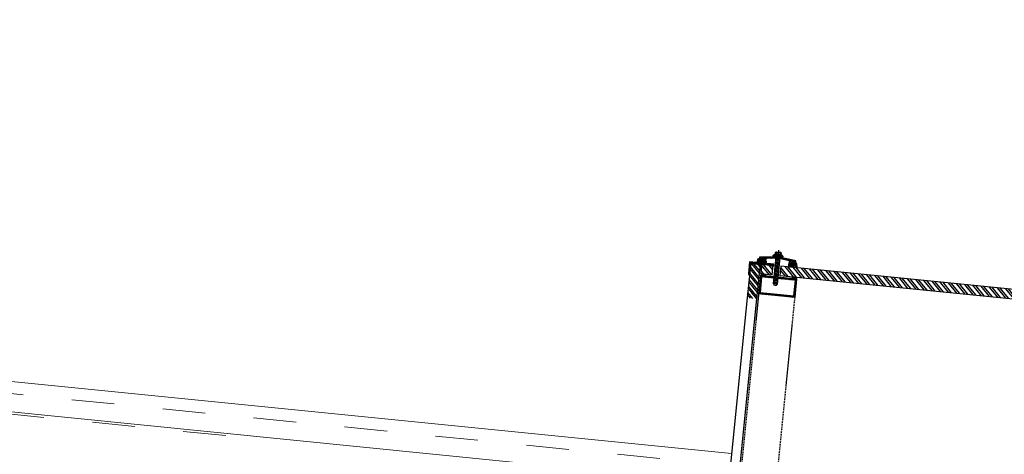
# Model space of a CAD drawing. Header units: millimetres. Extents: x 22865 to 60762, y -18816 to 15611.
# Tile 91 of 256: x 25012 to 25174, y 8865 to 8936. Entities that reach past the tile are written whole.
import ezdxf

# ---------------------------------------------------------------- set-up
doc = ezdxf.new("R2010")
doc.units = ezdxf.units.MM
for name, pattern in [('ACAD_ISO10W100', [18, 12, -3, 0, -3]), ('DASHED', [15, 7, -8]), ('DASHED2', [0.375, 0.25, -0.125])]:
    doc.linetypes.add(name, pattern=pattern)
doc.layers.add('18lp', color=1, linetype='DASHED2')
doc.layers.add('Hatch', color=8, linetype='Continuous')
doc.layers.add('CIENKA', color=1, linetype='Continuous', lineweight=13)
doc.layers.add('projekt', color=6, linetype='Continuous', lineweight=9)
doc.styles.add('1-100', font='simplex.shx', dxfattribs={"width": 0.8, "height": 15})
doc.dimstyles.new('1-100', dxfattribs={"dimscale": 0.5, "dimtxt": 100, "dimasz": 1, "dimexe": 0.18, "dimexo": 0.0625, "dimgap": 5, "dimtad": 1, "dimdec": 1, "dimzin": 0, "dimdsep": 46, "dimtxsty": '1-100', "dimblk1": 'K', "dimblk2": 'K', "dimsah": 1, "dimcen": 0.09, "dimse1": 1, "dimse2": 1, "dimadec": 0, "dimazin": 0, "dimtfac": 1, "dimtdec": 1, "dimtofl": 0, "dimtmove": 0, "dimatfit": 3, "dimldrblk": 'K', "dimfxl": 0, "dimtolj": 1, "dimtzin": 0, "dimarcsym": 0})
pattern_1 = [(129.289407, (21018.9478, 5265.3213), (-0.73719433, -0.603159), []), (129.289407, (21018.9924, 5265.768), (-0.73719433, -0.603159), [])]

# ---------------------------------------------------------------- blocks, each defined once
blk = doc.blocks.new('ŚRUBASAMOGWINT63')
for p, q in [((-8, 2.5), (8, 2.5)), ((-8, 2.5), (-8, 1.5)), ((-8, 1.5), (8, 1.5)), ((7.2, 1.5), (-7.2, 1.5)), ((-7.2, 1.5), (-7.1, 0)), ((-7.1, 0), (7.1, 0)), ((-3, 0), (-3, -44.7)), ((3, -44.1), (3, 0)), ((7.1, 0), (7.2, 1.5)), ((8, 1.5), (8, 2.5)), ((-3.7, -1.6), (3.7, -0.8)), ((-3.7, -3.4), (3.7, -2.6)), ((-3.7, -5.2), (3.7, -4.4)), ((-3.7, -7), (3.7, -6.2)), ((-3.7, -8.8), (3.7, -8)), ((-3.7, -10.6), (3.7, -9.8)), ((-3.7, -12.4), (3.7, -11.6)), ((-3.7, -14.2), (3.7, -13.4)), ((-3.7, -16), (3.7, -15.2)), ((-3.7, -17.8), (3.7, -17)), ((-3.7, -17.8), (3.7, -17)), ((-3.7, -19.6), (3.7, -18.8)), ((-3.7, -19.6), (3.7, -18.8)), ((-3.7, -21.4), (3.7, -20.6)), ((-3.7, -21.4), (3.7, -20.6)), ((-3.7, -23.2), (3.7, -22.4)), ((-3.7, -23.2), (3.7, -22.4)), ((-3.7, -25), (3.7, -24.2)), ((-3.7, -25), (3.7, -24.2)), ((-3.7, -26.8), (3.7, -26)), ((-3.7, -26.8), (3.7, -26)), ((-3.7, -28.6), (3.7, -27.8)), ((-3.7, -28.6), (3.7, -27.8)), ((-3.7, -30.4), (3.7, -29.6)), ((-3.7, -30.4), (3.7, -29.6)), ((-3.7, -32.2), (3.7, -31.4)), ((-3.7, -32.2), (3.7, -31.4)), ((-3.7, -34), (3.7, -33.2)), ((-3.7, -35.8), (3.7, -35)), ((-3.7, -37.6), (3.7, -36.8)), ((-3.7, -39.4), (3.7, -38.6)), ((-3.7, -41.2), (3.7, -40.4)), ((-3.7, -43), (3.7, -42.2)), ((-3.7, -44.8), (3.7, -44)), ((-3, -44.7), (-2, -46.5)), ((-2, -46.5), (2, -46.5)), ((3, -44.1), (2, -46.5))]:
    blk.add_line(p, q)
at = {"linetype": 'ACAD_ISO10W100'}
for p, q in [((-4.5, 7.5), (-4.5, 4.5)), ((-4.5, 4.5), (4.5, 4.5)), ((3.5, 8.5), (-3.5, 8.5)), ((-2.5, 7.5), (-2.5, 4.5)), ((0, 11.3), (0, -47)), ((2.5, 4.5), (2.5, 7.5)), ((4.5, 4.5), (4.5, 7.5))]:
    blk.add_line(p, q, dxfattribs=at)
blk.add_lwpolyline([(-6, 3.5), (6, 3.5), (6, 4.5), (-6, 4.5)], close=True)
blk.add_lwpolyline([(3, 3.4), (3, 3.5), (-3, 3.5), (-3, 3.4)])
for centre, radius, start, end in [((0, -29), 32.5, 75.75, 104.25), ((-3.5, 7.5), 1, 1.7244, 178.2756), ((0, 4.8), 3.71, 47.5736, 132.4264), ((3.5, 7.5), 1, 1.7244, 178.2756)]:
    blk.add_arc(centre, radius, start, end)
blk = doc.blocks.new('K')
for p, q in [((0, -19.11), (0, 19.11)), ((-19.11, 0), (19.11, 0))]:
    blk.add_line(p, q)
blk.add_circle((0, 0), 2.02)
blk = doc.blocks.new('*D2030')
at = {"layer": 'projekt', "color": 0, "lineweight": -2, "ltscale": 0.2}
blk.add_line((27131.17, 11439.67), (23567.17, 11439.67), dxfattribs=at)
at = {"layer": 'projekt', "color": 0, "linetype": 'ByBlock', "lineweight": -2, "xscale": 0.5, "yscale": 0.5, "zscale": 0.5, "rotation": 180}
blk.add_blockref('K', (23566.67, 11439.67), dxfattribs=at)
at = {"layer": 'projekt', "color": 0, "linetype": 'ByBlock', "lineweight": -2, "xscale": 0.5, "yscale": 0.5, "zscale": 0.5}
blk.add_blockref('K', (27131.67, 11439.67), dxfattribs=at)
at = {"layer": 'projekt', "color": 0, "ltscale": 0.2, "insert": (25349.17, 11449.67), "char_height": 15, "attachment_point": 5, "style": '1-100'}
blk.add_mtext('\\A1;3565.0', dxfattribs=at)

msp = doc.modelspace()

# ---------------------------------------------------------------- hatches: boundary and pattern name
at = {"layer": 'Hatch'}
h = msp.add_hatch(color=256, dxfattribs=at)
h.paths.add_polyline_path([(25134.02, 8896.57, -1), (25134.08, 8896.57), (25134.05, 8896.3, -1), (25133.99, 8896.3)], flags=16)
h.paths.add_polyline_path([(25133.3, 8896.62), (25133.32, 8896.62, -0.321406), (25133.37, 8896.58), (25133.41, 8896.38, 0.321406), (25133.46, 8896.34), (25133.47, 8896.34, 0.264673), (25133.51, 8896.31), (25133.86, 8896.27), (25133.86, 8896.3, 0.380796), (25133.91, 8896.34), (25133.93, 8896.47), (25133.82, 8896.48), (25133.87, 8896.56, -0.198912), (25133.89, 8896.59), (25134.03, 8896.7, -0.414214), (25134.1, 8896.7), (25134.21, 8896.56, -0.198912), (25134.22, 8896.52), (25134.25, 8896.43), (25134.15, 8896.45), (25134.13, 8896.32, 0.331936), (25134.16, 8896.27), (25134.16, 8896.24), (25134.51, 8896.21, 0.264673), (25134.55, 8896.23), (25134.57, 8896.23, -0.414214), (25134.61, 8896.17), (25134.6, 8896.04, -0.198912), (25134.58, 8896.01), (25134.43, 8895.89, -0.048615), (25134.41, 8895.87), (25134.3, 8895.88), (25134.39, 8895.96, 0.668179), (25134.36, 8896.05), (25134.12, 8896.07, 0.198912), (25134.08, 8896.06), (25133.93, 8895.94, -0.081015), (25133.92, 8895.92), (25133.8, 8895.93), (25133.89, 8896.01, 0.668179), (25133.87, 8896.1), (25133.42, 8896.14, 0.198912), (25133.39, 8896.13), (25133.11, 8895.98)])
h.paths.add_polyline_path([(25133.8, 8895.93), (25133.92, 8895.92, -0.222462), (25133.87, 8895.9), (25133.77, 8895.91)])
h.paths.add_polyline_path([(25134.3, 8895.88), (25134.41, 8895.87, -0.096078), (25134.36, 8895.85), (25134.27, 8895.86)])
h.paths.add_polyline_path([(25133.47, 8896.34), (25133.86, 8896.3, 0.028865), (25133.86, 8896.3), (25133.86, 8896.27), (25133.51, 8896.31, -0.264673)], flags=16)
h.paths.add_polyline_path([(25134.16, 8896.27, 0.072333), (25134.18, 8896.27), (25134.55, 8896.23, -0.264673), (25134.51, 8896.21), (25134.16, 8896.24)], flags=16)
h = msp.add_hatch(dxfattribs=at)
h.set_pattern_fill('ANSI31', color=256, scale=1.2, angle=354.2894, style=0)
h.set_pattern_definition([(39.289407, (28535.8933, 6923.93739), (-0.0949856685, 0.116093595), [])])
h.paths.add_polyline_path([(25138.35, 8896.32, -0.375902), (25138.38, 8896.26), (25138.33, 8895.71, 0.134766), (25138.33, 8895.69), (25138.71, 8895.65, 0.072333), (25138.72, 8895.65), (25138.74, 8895.82), (25138.59, 8895.84, -0.414214), (25138.55, 8895.89), (25138.58, 8896.2, -0.453592), (25138.64, 8896.25), (25139.23, 8896.11, -0.375902), (25139.27, 8896.05), (25139.24, 8895.82, -0.414214), (25139.19, 8895.78), (25139.04, 8895.79), (25139.02, 8895.62, 0.028865), (25139.03, 8895.62), (25139.41, 8895.58, 0.134766), (25139.42, 8895.61), (25139.48, 8896.21, 0.375902), (25139.45, 8896.26), (25137.28, 8896.77), (25136.83, 8896.82), (25136.81, 8896.62), (25137.23, 8896.58)])
h.paths.add_polyline_path([(25133.56, 8896.85, 0.375902), (25133.51, 8896.81), (25133.47, 8896.34), (25133.86, 8896.3, 0.028865), (25133.86, 8896.3), (25133.87, 8896.31), (25133.72, 8896.33, -0.414214), (25133.67, 8896.38), (25133.7, 8896.61, -0.375902), (25133.74, 8896.66), (25133.98, 8896.66), (25134.03, 8896.7, -0.414214), (25134.1, 8896.7), (25134.12, 8896.67), (25134.35, 8896.68, -0.453592), (25134.4, 8896.62), (25134.37, 8896.31, -0.414214), (25134.31, 8896.27), (25134.16, 8896.28), (25134.16, 8896.27, 0.072333), (25134.18, 8896.27), (25134.56, 8896.23), (25134.6, 8896.64, -0.375902), (25134.65, 8896.69), (25135.79, 8896.72), (25136.21, 8896.68), (25136.23, 8896.88), (25135.79, 8896.92)])
h = msp.add_hatch(color=256, dxfattribs=at)
h.paths.add_polyline_path([(25137.27, 8896.93), (25136.55, 8897), (25136.53, 8896.85), (25137.24, 8896.78)])
h.paths.add_polyline_path([(25136.55, 8897), (25135.83, 8897.07), (25135.82, 8896.92), (25136.23, 8896.88), (25136.53, 8896.85)])
h = msp.add_hatch(dxfattribs=at)
h.set_pattern_fill('ANSI31', color=256, angle=84.2894, style=0)
h.set_pattern_definition([(129.289407, (28303.6147, 7138.51409), (-0.0967446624, -0.0791547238), [])])
h.paths.add_polyline_path([(25135.87, 8895.71), (25131.89, 8896.1), (25131.69, 8894.11), (25131.89, 8894.09), (25132.07, 8895.88), (25135.85, 8895.51)])
h = msp.add_hatch(dxfattribs=at)
h.set_pattern_fill('ANSI32', color=256, scale=0.1, angle=84.2894, style=0)
h.set_pattern_definition(pattern_1)
h.paths.add_polyline_path([(25135.76, 8895.52), (25133.87, 8895.7), (25133.71, 8894.15), (25135.6, 8893.96)])
h = msp.add_hatch(dxfattribs=at)
h.set_pattern_fill('ANSI32', color=256, scale=0.1, angle=84.2894, style=0)
h.set_pattern_definition(pattern_1)
edge = h.paths.add_edge_path()
edge.add_line((25644, 8844.69), (25137.03, 8895.39))
edge.add_line((25137.03, 8895.39), (25136.87, 8893.84))
edge.add_line((25136.87, 8893.84), (25643.84, 8843.14))
h = msp.add_hatch(color=256, dxfattribs=at)
h.paths.add_polyline_path([(25138.93, 8895.92, 1), (25138.87, 8895.92), (25138.84, 8895.66, 1), (25138.9, 8895.65)], flags=16)
h.paths.add_polyline_path([(25139.64, 8895.82), (25139.62, 8895.83, 0.321406), (25139.57, 8895.8), (25139.48, 8895.61, -0.321406), (25139.43, 8895.58), (25139.41, 8895.58, -0.264673), (25139.37, 8895.56), (25139.02, 8895.6), (25139.02, 8895.62, -0.380796), (25138.98, 8895.67), (25139, 8895.8), (25139.1, 8895.79), (25139.07, 8895.88, 0.198912), (25139.06, 8895.91), (25138.95, 8896.05, 0.414214), (25138.88, 8896.06), (25138.74, 8895.95, 0.198912), (25138.72, 8895.91), (25138.67, 8895.83), (25138.78, 8895.82), (25138.77, 8895.7, -0.331936), (25138.72, 8895.65), (25138.72, 8895.62), (25138.37, 8895.66, -0.264673), (25138.33, 8895.69), (25138.32, 8895.69, 0.414214), (25138.27, 8895.64), (25138.25, 8895.52, 0.198912), (25138.27, 8895.48), (25138.39, 8895.33, 0.048615), (25138.4, 8895.31), (25138.52, 8895.3), (25138.44, 8895.39, -0.668179), (25138.49, 8895.47), (25138.73, 8895.45, -0.198912), (25138.76, 8895.43), (25138.88, 8895.28, 0.081015), (25138.89, 8895.26), (25139.01, 8895.25), (25138.94, 8895.34, -0.668179), (25138.98, 8895.42), (25139.43, 8895.38, -0.198912), (25139.46, 8895.36), (25139.7, 8895.16)])
h.paths.add_polyline_path([(25139.01, 8895.25), (25138.89, 8895.26, 0.222462), (25138.94, 8895.23), (25139.04, 8895.22)])
h.paths.add_polyline_path([(25138.52, 8895.3), (25138.4, 8895.31, 0.096078), (25138.45, 8895.28), (25138.54, 8895.27)])
h.paths.add_polyline_path([(25139.41, 8895.58), (25139.03, 8895.62, -0.028865), (25139.02, 8895.62), (25139.02, 8895.6), (25139.37, 8895.56, 0.264673)], flags=16)
h.paths.add_polyline_path([(25138.72, 8895.65, -0.072333), (25138.71, 8895.65), (25138.33, 8895.69, 0.264673), (25138.37, 8895.66), (25138.72, 8895.62)], flags=16)
msp.add_hatch(color=256, dxfattribs=at).paths.add_polyline_path([(25131.89, 8894.09), (25131.69, 8894.11, 0.410096), (25131.87, 8893.89)])
h = msp.add_hatch(dxfattribs=at)
h.set_pattern_fill('ANSI31', color=256, angle=354.2894, style=0)
h.set_pattern_definition([(39.289407, (28535.8933, 6923.93739), (-0.0791547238, 0.0967446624), [])])
h.paths.add_polyline_path([(25139.64, 8893.26), (25138.77, 8893.35), (25136.51, 8893.57), (25136.49, 8893.37), (25139.42, 8893.08), (25139.16, 8890.49), (25133.59, 8891.05), (25133.85, 8893.64), (25135.89, 8893.43), (25135.91, 8893.63), (25133.67, 8893.86), (25133.37, 8890.87), (25139.34, 8890.27)])
h = msp.add_hatch(color=256, dxfattribs=at)
h.paths.add_polyline_path([(25134.54, 8893.77, 0.694555), (25133.68, 8893.85)])
h.paths.add_polyline_path([(25134.35, 8893.89), (25133.89, 8893.94, -0.437036)], flags=16)
h = msp.add_hatch(color=256, dxfattribs=at)
h.paths.add_polyline_path([(25138.77, 8893.35, -0.694555), (25139.63, 8893.26)])
h.paths.add_polyline_path([(25138.98, 8893.43), (25139.44, 8893.38, 0.437036)], flags=16)

# ---------------------------------------------------------------- linework, layer by layer
at = {"layer": '18lp', "ltscale": 0.7}
msp.add_lwpolyline([(25133.37, 8890.87), (25130.13, 8858.47), (25136.1, 8857.87), (25139.34, 8890.27)], dxfattribs=at)
at = {"layer": 'CIENKA', "color": 251, "linetype": 'DASHED'}
for p, q in [((26266.43, 8748.9), (24466.43, 8928.9)), ((25045.92, 8867.58), (24466.43, 8925.53))]:
    msp.add_line(p, q, dxfattribs=at)
at = {"layer": 'CIENKA', "color": 9}
for p, q in [((25128.94, 8864.65), (24476.43, 8929.9)), ((25128.45, 8859.7), (24476.43, 8924.9))]:
    msp.add_line(p, q, dxfattribs=at)
at = {"layer": 'Hatch', "linetype": 'Continuous'}
for p, q in [((25133.4, 8893.18), (25131.97, 8894.93)), ((25133.44, 8893.53), (25132.01, 8895.28)), ((25133.51, 8894.24), (25132.25, 8895.77)), ((25133.54, 8894.59), (25132.6, 8895.74)), ((25133.61, 8895.29), (25133.31, 8895.67)), ((25133.3, 8892.13), (25131.86, 8893.88)), ((25133.33, 8892.48), (25131.9, 8894.23)), ((25133.09, 8890.01), (25131.65, 8891.77)), ((25133.12, 8890.37), (25131.69, 8892.12)), ((25133.19, 8891.07), (25131.76, 8892.82)), ((25133.23, 8891.42), (25131.79, 8893.17)), ((25132.04, 8890.11), (25131.55, 8890.71)), ((25132.39, 8890.08), (25131.58, 8891.06))]:
    msp.add_line(p, q, dxfattribs=at)
at = {"layer": 'Hatch'}
for p, q in [((25133.68, 8893.85), (25134.54, 8893.77)), ((25133.79, 8893.95), (25134.45, 8893.88)), ((25139.63, 8893.26), (25138.77, 8893.35)), ((25139.54, 8893.37), (25138.88, 8893.44))]:
    msp.add_line(p, q, dxfattribs=at)
for points in [[(25134.18, 8896.27), (25134.57, 8896.23, -0.414214), (25134.61, 8896.17), (25134.6, 8896.04, -0.198912), (25134.58, 8896.01), (25134.43, 8895.89, -0.145371), (25134.36, 8895.85), (25134.27, 8895.86), (25134.39, 8895.96, 0.668179), (25134.36, 8896.05), (25134.12, 8896.07, 0.198912), (25134.08, 8896.06), (25133.93, 8895.94, -0.319425), (25133.87, 8895.9), (25133.77, 8895.91), (25133.89, 8896.01, 0.668179), (25133.87, 8896.1), (25133.42, 8896.14, 0.198912), (25133.39, 8896.13), (25133.11, 8895.98), (25133.3, 8896.62), (25133.32, 8896.62, -0.321406), (25133.37, 8896.58), (25133.41, 8896.38, 0.321406), (25133.46, 8896.34), (25133.86, 8896.3, 0.414214), (25133.91, 8896.34), (25133.93, 8896.47), (25133.82, 8896.48), (25133.87, 8896.56, -0.198912), (25133.89, 8896.59), (25134.03, 8896.7, -0.414214), (25134.1, 8896.7), (25134.21, 8896.56, -0.198912), (25134.22, 8896.52), (25134.25, 8896.43), (25134.15, 8896.45), (25134.13, 8896.32, 0.414214)], [(25134.02, 8896.57, -1), (25134.08, 8896.57), (25134.08, 8896.57), (25134.05, 8896.3, -1), (25133.99, 8896.3)], [(25138.71, 8895.65), (25138.32, 8895.69, 0.414214), (25138.27, 8895.64), (25138.25, 8895.52, 0.198912), (25138.27, 8895.48), (25138.39, 8895.33, 0.145371), (25138.45, 8895.28), (25138.54, 8895.27), (25138.44, 8895.39, -0.668179), (25138.49, 8895.47), (25138.73, 8895.45, -0.198912), (25138.76, 8895.43), (25138.88, 8895.28, 0.319425), (25138.94, 8895.23), (25139.04, 8895.22), (25138.94, 8895.34, -0.668179), (25138.98, 8895.42), (25139.43, 8895.38, -0.198912), (25139.46, 8895.36), (25139.7, 8895.16), (25139.64, 8895.82), (25139.62, 8895.83, 0.321406), (25139.57, 8895.8), (25139.48, 8895.61, -0.321406), (25139.43, 8895.58), (25139.03, 8895.62, -0.414214), (25138.98, 8895.67), (25139, 8895.8), (25139.1, 8895.79), (25139.07, 8895.88, 0.198912), (25139.06, 8895.91), (25138.95, 8896.05, 0.414214), (25138.88, 8896.06), (25138.74, 8895.95, 0.198912), (25138.72, 8895.91), (25138.67, 8895.83), (25138.78, 8895.82), (25138.77, 8895.7, -0.414214)], [(25138.93, 8895.92, 1), (25138.87, 8895.92), (25138.87, 8895.92), (25138.84, 8895.66, 1), (25138.9, 8895.65)]]:
    msp.add_lwpolyline(points, format="xyb", close=True, dxfattribs=at)
for points in [[(25136.23, 8896.88), (25135.79, 8896.92), (25133.56, 8896.85, 0.375902), (25133.51, 8896.81), (25133.45, 8896.2, 0.414214), (25133.5, 8896.15), (25133.85, 8896.11), (25133.87, 8896.31), (25133.72, 8896.33, -0.414214), (25133.67, 8896.38), (25133.7, 8896.61, -0.375902), (25133.74, 8896.66), (25134.35, 8896.68, -0.453592), (25134.4, 8896.62), (25134.37, 8896.31, -0.414214), (25134.31, 8896.27), (25134.16, 8896.28), (25134.14, 8896.08), (25134.49, 8896.05, 0.414214), (25134.55, 8896.09), (25134.6, 8896.64, -0.375902), (25134.65, 8896.69), (25135.79, 8896.72), (25136.21, 8896.68)], [(25136.81, 8896.62), (25137.23, 8896.58), (25138.35, 8896.32, -0.375902), (25138.38, 8896.26), (25138.33, 8895.71, 0.414214), (25138.37, 8895.66), (25138.72, 8895.62), (25138.74, 8895.82), (25138.59, 8895.84, -0.414214), (25138.55, 8895.89), (25138.58, 8896.2, -0.453592), (25138.64, 8896.25), (25139.23, 8896.11, -0.375902), (25139.27, 8896.05), (25139.24, 8895.82, -0.414214), (25139.19, 8895.78), (25139.04, 8895.79), (25139.02, 8895.6), (25139.37, 8895.56, 0.414214), (25139.42, 8895.61), (25139.48, 8896.21, 0.375902), (25139.45, 8896.26), (25137.28, 8896.77), (25136.83, 8896.82)]]:
    msp.add_lwpolyline(points, format="xyb", dxfattribs=at)
at = {"layer": 'Hatch', "color": 6}
for points in [[(25133.09, 8890.01), (25133.65, 8895.63), (25132.06, 8895.79), (25131.49, 8890.17)], [(25644, 8844.69), (25137.03, 8895.39), (25136.87, 8893.84), (25643.84, 8843.14)], [(25131.49, 8890.17), (25128.22, 8857.43), (25129.81, 8857.27), (25133.09, 8890.01)]]:
    msp.add_lwpolyline(points, dxfattribs=at)
at = {"layer": 'Hatch'}
msp.add_lwpolyline([(25135.87, 8895.71), (25131.89, 8896.1), (25131.69, 8894.11), (25131.89, 8894.09), (25132.07, 8895.88), (25135.85, 8895.51)], close=True, dxfattribs=at)
msp.add_lwpolyline([(25131.96, 8894.8), (25132.06, 8895.79), (25133.65, 8895.63), (25133.55, 8894.64)], dxfattribs=at)
at = {"layer": 'Hatch', "color": 6}
msp.add_lwpolyline([(25133.71, 8894.15), (25135.6, 8893.96), (25135.76, 8895.52), (25133.87, 8895.7)], close=True, dxfattribs=at)
at = {"layer": 'Hatch', "color": 2}
for points in [[(25135.91, 8893.63), (25133.67, 8893.86), (25133.37, 8890.87), (25139.34, 8890.27), (25139.64, 8893.26), (25136.51, 8893.57)], [(25135.89, 8893.43), (25133.85, 8893.64), (25133.59, 8891.05), (25139.16, 8890.49), (25139.42, 8893.08), (25136.49, 8893.37)]]:
    msp.add_lwpolyline(points, dxfattribs=at)
at = {"layer": 'Hatch'}
for centre, radius, start, end in [((25131.89, 8894.09), 0.2, 174.2894, 263.4827), ((25134.1, 8893.65), 0.459, 14.7252, 153.8536), ((25134.1, 8893.7), 0.313, 37.0753, 131.5035), ((25139.18, 8893.14), 0.459, 14.7252, 153.8536), ((25139.19, 8893.19), 0.313, 37.0753, 131.5035)]:
    msp.add_arc(centre, radius, start, end, dxfattribs=at)

# ---------------------------------------------------------------- block references
at = {"layer": 'Hatch', "xscale": -0.1, "yscale": 0.1, "zscale": 0.1, "rotation": 354.2894068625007}
msp.add_blockref('ŚRUBASAMOGWINT63', (25136.53, 8896.85), dxfattribs=at)

# ---------------------------------------------------------------- dimensions: what is measured, and where the dimension line sits
at = {"layer": 'projekt', "color": 5, "ltscale": 0.2}
dim = msp.add_linear_dim(base=(23566.67, 11439.67), p1=(27131.67, 6344.06), p2=(23566.67, 6344.06), dimstyle='1-100', dxfattribs=at)
dim.commit()
dim.dimension.update_dxf_attribs({"geometry": '*D2030', "text_midpoint": (25349.17, 11449.67)})

doc.saveas('drawing.dxf')
